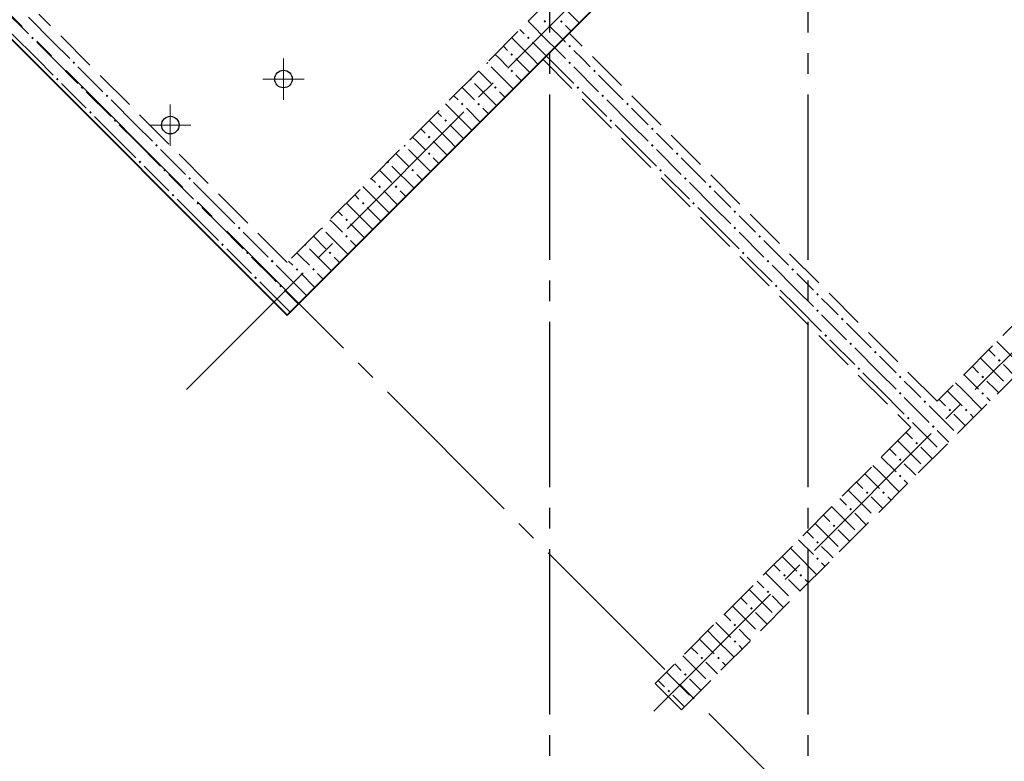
# Model space of a CAD drawing. Header units: millimetres. Extents: x 40580 to 1168286, y -220995 to 81020.
# Tile 182 of 194: x 522654 to 527420, y -118949 to -115361. Entities that reach past the tile are written whole.
import ezdxf

# ---------------------------------------------------------------- set-up
doc = ezdxf.new("R2010")
doc.units = ezdxf.units.MM
for name, pattern in [('______2', [270, 200, -70]), ('______5', [1100, 800, -100, 100, -100]), ('CENTER', [2, 1.25, -0.25, 0.25, -0.25])]:
    doc.linetypes.add(name, pattern=pattern)
doc.layers.add('ЖБ Стена верхний уровень', color=7, linetype='______2', true_color=0x656565)
for name, color, linetype, lineweight in [('ОСИ', 7, 'CENTER', 15), ('Основная', 7, 'Continuous', 40), ('Примечания', 7, 'Continuous', 13), ('Размерная линия_ общее', 7, 'Continuous', 25)]:
    doc.layers.add(name, color=color, linetype=linetype, lineweight=lineweight)

msp = doc.modelspace()

# ---------------------------------------------------------------- hatches: boundary and pattern name
at = {"layer": 'ЖБ Стена верхний уровень', "linetype": 'Continuous', "lineweight": -3, "transparency": 33554687}
for points in [[(525189.3, -115369), (525195.8, -115362.5), (525202.3, -115369), (525195.8, -115375.5)], [(525269.3, -115369), (525275.8, -115362.5), (525282.3, -115369), (525275.8, -115375.5)], [(522709.3, -115449), (522715.8, -115442.5), (522722.3, -115449), (522715.8, -115455.5)], [(525109.3, -115449), (525115.8, -115442.5), (525122.3, -115449), (525115.8, -115455.5)], [(525309.3, -115489), (525315.8, -115482.5), (525322.3, -115489), (525315.8, -115495.5)], [(525029.3, -115529), (525035.8, -115522.5), (525042.3, -115529), (525035.8, -115535.5)], [(522909.3, -115569), (522915.8, -115562.5), (522922.3, -115569), (522915.8, -115575.5)], [(524918.5, -115565.2), (524922.3, -115569), (524915.8, -115575.5), (524912, -115571.7)], [(525309.3, -115569), (525315.8, -115562.5), (525322.3, -115569), (525315.8, -115575.5)], [(525029.3, -115609), (525035.8, -115602.5), (525042.3, -115609), (525035.8, -115615.5)], [(525429.3, -115609), (525435.8, -115602.5), (525442.3, -115609), (525435.8, -115615.5)], [(522829.3, -115649), (522835.8, -115642.5), (522842.3, -115649), (522835.8, -115655.5)], [(522949.3, -115689), (522955.8, -115682.5), (522962.3, -115689), (522955.8, -115695.5)], [(524838.5, -115645.2), (524842.3, -115649), (524835.8, -115655.5), (524832, -115651.7)], [(524949.3, -115689), (524955.8, -115682.5), (524962.3, -115689), (524955.8, -115695.5)], [(525349.3, -115689), (525355.8, -115682.5), (525362.3, -115689), (525355.8, -115695.5)], [(523069.3, -115729), (523075.8, -115722.5), (523082.3, -115729), (523075.8, -115735.5)], [(525469.3, -115729), (525475.8, -115722.5), (525482.3, -115729), (525475.8, -115735.5)], [(524789.3, -115769), (524795.8, -115762.5), (524802.3, -115769), (524795.8, -115775.5)], [(524869.3, -115769), (524875.8, -115762.5), (524882.3, -115769), (524875.8, -115775.5)], [(525589.3, -115769), (525595.8, -115762.5), (525602.3, -115769), (525595.8, -115775.5)], [(522989.3, -115809), (522995.8, -115802.5), (523002.3, -115809), (522995.8, -115815.5)], [(523109.3, -115849), (523115.8, -115842.5), (523122.3, -115849), (523115.8, -115855.5)], [(524709.3, -115849), (524715.8, -115842.5), (524722.3, -115849), (524715.8, -115855.5)], [(525509.3, -115849), (525515.8, -115842.5), (525522.3, -115849), (525515.8, -115855.5)], [(525709.3, -115889), (525715.8, -115882.5), (525722.3, -115889), (525715.8, -115895.5)], [(523309.3, -115969), (523315.8, -115962.5), (523322.3, -115969), (523315.8, -115975.5)], [(524518.5, -115965.2), (524522.3, -115969), (524515.8, -115975.5), (524512, -115971.7)], [(524629.3, -115929), (524635.8, -115922.5), (524642.3, -115929), (524635.8, -115935.5)], [(525709.3, -115969), (525715.8, -115962.5), (525722.3, -115969), (525715.8, -115975.5)], [(524629.3, -116009), (524635.8, -116002.5), (524642.3, -116009), (524635.8, -116015.5)], [(525829.3, -116009), (525835.8, -116002.5), (525842.3, -116009), (525835.8, -116015.5)], [(523229.3, -116049), (523235.8, -116042.5), (523242.3, -116049), (523235.8, -116055.5)], [(524438.5, -116045.2), (524442.3, -116049), (524435.8, -116055.5), (524432, -116051.7)], [(523349.3, -116089), (523355.8, -116082.5), (523362.3, -116089), (523355.8, -116095.5)], [(524549.3, -116089), (524555.8, -116082.5), (524562.3, -116089), (524555.8, -116095.5)], [(525749.3, -116089), (525755.8, -116082.5), (525762.3, -116089), (525755.8, -116095.5)], [(523469.3, -116129), (523475.8, -116122.5), (523482.3, -116129), (523475.8, -116135.5)], [(525869.3, -116129), (525875.8, -116122.5), (525882.3, -116129), (525875.8, -116135.5)], [(523389.3, -116209), (523395.8, -116202.5), (523402.3, -116209), (523395.8, -116215.5)], [(524389.3, -116169), (524395.8, -116162.5), (524402.3, -116169), (524395.8, -116175.5)], [(524469.3, -116169), (524475.8, -116162.5), (524482.3, -116169), (524475.8, -116175.5)], [(525989.3, -116169), (525995.8, -116162.5), (526002.3, -116169), (525995.8, -116175.5)], [(523509.3, -116249), (523515.8, -116242.5), (523522.3, -116249), (523515.8, -116255.5)], [(524309.3, -116249), (524315.8, -116242.5), (524322.3, -116249), (524315.8, -116255.5)], [(525909.3, -116249), (525915.8, -116242.5), (525922.3, -116249), (525915.8, -116255.5)], [(526109.3, -116289), (526115.8, -116282.5), (526122.3, -116289), (526115.8, -116295.5)], [(524229.3, -116329), (524235.8, -116322.5), (524242.3, -116329), (524235.8, -116335.5)], [(523709.3, -116369), (523715.8, -116362.5), (523722.3, -116369), (523715.8, -116375.5)], [(524118.5, -116365.2), (524122.3, -116369), (524115.8, -116375.5), (524112, -116371.7)], [(526109.3, -116369), (526115.8, -116362.5), (526122.3, -116369), (526115.8, -116375.5)], [(523629.3, -116449), (523635.8, -116442.5), (523642.3, -116449), (523635.8, -116455.5)], [(524038.5, -116445.2), (524042.3, -116449), (524035.8, -116455.5), (524032, -116451.7)], [(524229.3, -116409), (524235.8, -116402.5), (524242.3, -116409), (524235.8, -116415.5)], [(526229.3, -116409), (526235.8, -116402.5), (526242.3, -116409), (526235.8, -116415.5)], [(523749.3, -116489), (523755.8, -116482.5), (523762.3, -116489), (523755.8, -116495.5)], [(524149.3, -116489), (524155.8, -116482.5), (524162.3, -116489), (524155.8, -116495.5)], [(526149.3, -116489), (526155.8, -116482.5), (526162.3, -116489), (526155.8, -116495.5)], [(523869.3, -116529), (523875.8, -116522.5), (523882.3, -116529), (523875.8, -116535.5)], [(526269.3, -116529), (526275.8, -116522.5), (526282.3, -116529), (526275.8, -116535.5)], [(523989.3, -116569), (523995.8, -116562.5), (524002.3, -116569), (523995.8, -116575.5)], [(524069.3, -116569), (524075.8, -116562.5), (524082.3, -116569), (524075.8, -116575.5)], [(526389.3, -116569), (526395.8, -116562.5), (526402.3, -116569), (526395.8, -116575.5)], [(523789.3, -116609), (523795.8, -116602.5), (523802.3, -116609), (523795.8, -116615.5)], [(523909.3, -116649), (523915.8, -116642.5), (523922.3, -116649), (523915.8, -116655.5)], [(526309.3, -116649), (526315.8, -116642.5), (526322.3, -116649), (526315.8, -116655.5)], [(526509.3, -116689), (526515.8, -116682.5), (526522.3, -116689), (526515.8, -116695.5)], [(526509.3, -116769), (526515.8, -116762.5), (526522.3, -116769), (526515.8, -116775.5)], [(526629.3, -116809), (526635.8, -116802.5), (526642.3, -116809), (526635.8, -116815.5)], [(526549.3, -116889), (526555.8, -116882.5), (526562.3, -116889), (526555.8, -116895.5)], [(526669.3, -116929), (526675.8, -116922.5), (526682.3, -116929), (526675.8, -116935.5)], [(526789.3, -116969), (526795.8, -116962.5), (526802.3, -116969), (526795.8, -116975.5)], [(527389.3, -117009), (527395.8, -117002.5), (527402.3, -117009), (527395.8, -117015.5)], [(526709.3, -117049), (526715.8, -117042.5), (526722.3, -117049), (526715.8, -117055.5)], [(526909.3, -117089), (526915.8, -117082.5), (526922.3, -117089), (526915.8, -117095.5)], [(527309.3, -117089), (527315.8, -117082.5), (527322.3, -117089), (527315.8, -117095.5)], [(526909.3, -117169), (526915.8, -117162.5), (526922.3, -117169), (526915.8, -117175.5)], [(527029.3, -117209), (527035.8, -117202.5), (527042.3, -117209), (527035.8, -117215.5)], [(527309.3, -117169), (527315.8, -117162.5), (527322.3, -117169), (527315.8, -117175.5)], [(527149.3, -117249), (527155.8, -117242.5), (527162.3, -117249), (527155.8, -117255.5)], [(527229.3, -117249), (527235.8, -117242.5), (527242.3, -117249), (527235.8, -117255.5)], [(526949.3, -117289), (526955.8, -117282.5), (526962.3, -117289), (526955.8, -117295.5)], [(527069.3, -117329), (527075.8, -117322.5), (527082.3, -117329), (527075.8, -117335.5)], [(526989.3, -117409), (526995.8, -117402.5), (527002.3, -117409), (526995.8, -117415.5)], [(526909.3, -117489), (526915.8, -117482.5), (526922.3, -117489), (526915.8, -117495.5)], [(526909.3, -117569), (526915.8, -117562.5), (526922.3, -117569), (526915.8, -117575.5)], [(526749.3, -117649), (526755.8, -117642.5), (526762.3, -117649), (526755.8, -117655.5)], [(526829.3, -117649), (526835.8, -117642.5), (526842.3, -117649), (526835.8, -117655.5)], [(526669.3, -117729), (526675.8, -117722.5), (526682.3, -117729), (526675.8, -117735.5)], [(526589.3, -117809), (526595.8, -117802.5), (526602.3, -117809), (526595.8, -117815.5)], [(526509.3, -117889), (526515.8, -117882.5), (526522.3, -117889), (526515.8, -117895.5)], [(526509.3, -117969), (526515.8, -117962.5), (526522.3, -117969), (526515.8, -117975.5)], [(526349.3, -118049), (526355.8, -118042.5), (526362.3, -118049), (526355.8, -118055.5)], [(526429.3, -118049), (526435.8, -118042.5), (526442.3, -118049), (526435.8, -118055.5)], [(526269.3, -118129), (526275.8, -118122.5), (526282.3, -118129), (526275.8, -118135.5)], [(526189.3, -118209), (526195.8, -118202.5), (526202.3, -118209), (526195.8, -118215.5)], [(526109.3, -118289), (526115.8, -118282.5), (526122.3, -118289), (526115.8, -118295.5)], [(526109.3, -118369), (526115.8, -118362.5), (526122.3, -118369), (526115.8, -118375.5)], [(525949.3, -118449), (525955.8, -118442.5), (525962.3, -118449), (525955.8, -118455.5)], [(526029.3, -118449), (526035.8, -118442.5), (526042.3, -118449), (526035.8, -118455.5)], [(525869.3, -118529), (525875.8, -118522.5), (525882.3, -118529), (525875.8, -118535.5)], [(525789.3, -118609), (525795.8, -118602.5), (525802.3, -118609), (525795.8, -118615.5)]]:
    msp.add_hatch(color=7, dxfattribs=at).paths.add_polyline_path(points, flags=16)

# ---------------------------------------------------------------- linework, layer by layer
for centre in [(523930.7, -115647.9), (523382.7, -115870.7)]:
    msp.add_circle(centre, 42.5)
at = {"layer": 'ЖБ Стена верхний уровень', "color": 251, "linetype": '______2', "lineweight": -3, "true_color": 0x656565, "transparency": 33554687}
for p, q in [((531945.8, -112356.3), (527095, -117207.1)), ((525857.6, -118699.1), (532073, -112483.6)), ((525313.1, -115425.2), (527186.9, -113551.3)), ((525829.3, -114654.4), (523948.4, -116535.3)), ((523948.4, -116535.3), (522746.3, -115333.2)), ((527095, -117207.1), (525313.1, -115425.2)), ((522619, -115460.5), (523821.1, -116662.6)), ((523948.4, -116789.9), (525185.8, -115552.4)), ((525185.8, -115552.4), (526967.7, -117334.4)), ((523821.1, -116662.6), (523948.4, -116789.9)), ((526967.7, -117334.4), (525730.3, -118571.8)), ((525730.3, -118571.8), (525857.6, -118699.1))]:
    msp.add_line(p, q, dxfattribs=at)
at = {"layer": 'ЖБ Стена верхний уровень', "color": 9, "linetype": 'Continuous', "lineweight": -3, "true_color": 0xc7c7c7, "transparency": 33554687}
for p, q in [((525255.8, -115269), (525362.5, -115375.7)), ((522575.8, -115309), (522695.8, -115429)), ((522815.8, -115469), (522695.8, -115349)), ((525215.8, -115469), (525115.3, -115368.5)), ((525215.8, -115389), (525282.5, -115455.7)), ((525295.8, -115389), (525322.5, -115415.7)), ((522735.8, -115549), (522615.8, -115429)), ((525075.3, -115408.5), (525095.8, -115429)), ((522735.8, -115469), (522815.8, -115549)), ((522815.8, -115469), (522895.8, -115549)), ((524995.3, -115488.5), (525015.8, -115509)), ((525135.8, -115549), (525035.3, -115448.5)), ((525135.8, -115469), (525202.5, -115535.7)), ((525215.8, -115469), (525242.5, -115495.7)), ((525282.5, -115455.7), (525295.8, -115469)), ((524975.8, -115549), (524955.2, -115528.5)), ((525202.5, -115535.7), (525215.8, -115549)), ((525242.5, -115495.7), (525295.8, -115549)), ((525375.8, -115549), (525335.8, -115509)), ((522735.8, -115549), (522815.8, -115629)), ((522815.8, -115549), (522935.8, -115669)), ((525015.8, -115589), (524975.8, -115549)), ((525055.8, -115549), (525122.5, -115615.7)), ((525135.8, -115549), (525162.5, -115575.7)), ((525215.8, -115549), (525335.8, -115669)), ((525415.8, -115589), (525375.8, -115549)), ((522935.8, -115589), (523055.8, -115709)), ((524875.2, -115608.5), (524935.8, -115669)), ((524935.8, -115589), (525042.5, -115695.7)), ((525055.8, -115629), (525082.5, -115655.7)), ((525335.8, -115589), (525455.8, -115709)), ((525455.8, -115629), (525575.8, -115749)), ((522855.8, -115669), (522975.8, -115789)), ((524855.8, -115669), (524962.5, -115775.7)), ((522975.8, -115709), (523095.8, -115829)), ((524755.2, -115728.5), (524775.8, -115749)), ((524815.8, -115709), (524795.3, -115688.5)), ((524855.8, -115749), (524815.8, -115709)), ((524975.8, -115709), (525002.5, -115735.7)), ((525375.8, -115709), (525495.8, -115829)), ((523215.8, -115869), (523095.8, -115749)), ((524815.8, -115869), (524715.3, -115768.5)), ((525615.8, -115869), (525495.8, -115749)), ((524675.3, -115808.5), (524695.8, -115829)), ((524815.8, -115789), (524882.5, -115855.7)), ((524895.8, -115789), (524922.5, -115815.7)), ((525615.8, -115789), (525695.8, -115869)), ((523135.8, -115949), (523015.8, -115829)), ((523135.8, -115869), (523215.8, -115949)), ((523215.8, -115869), (523295.8, -115949)), ((524735.8, -115949), (524635.3, -115848.5)), ((524735.8, -115869), (524802.5, -115935.7)), ((524815.8, -115869), (524842.5, -115895.7)), ((525535.8, -115869), (525615.8, -115949)), ((525615.8, -115869), (525695.8, -115949)), ((524595.3, -115888.5), (524615.8, -115909)), ((525775.8, -115949), (525735.8, -115909)), ((523135.8, -115949), (523215.8, -116029)), ((523215.8, -115949), (523335.8, -116069)), ((524575.8, -115949), (524555.2, -115928.5)), ((524615.8, -115989), (524575.8, -115949)), ((524655.8, -115949), (524722.5, -116015.7)), ((524735.8, -115949), (524762.5, -115975.7)), ((525615.8, -115949), (525735.8, -116069)), ((525815.8, -115989), (525775.8, -115949)), ((523335.8, -115989), (523455.8, -116109)), ((524475.3, -116008.5), (524535.8, -116069)), ((524535.8, -115989), (524642.5, -116095.7)), ((525735.8, -115989), (525855.8, -116109)), ((524655.8, -116029), (524682.5, -116055.7)), ((525855.8, -116029), (525975.8, -116149)), ((523255.8, -116069), (523375.8, -116189)), ((523375.8, -116109), (523495.8, -116229)), ((524415.8, -116109), (524395.3, -116088.5)), ((524455.8, -116149), (524415.8, -116109)), ((524455.8, -116069), (524562.5, -116175.7)), ((524575.8, -116109), (524602.5, -116135.7)), ((525775.8, -116109), (525895.8, -116229)), ((523615.8, -116269), (523495.8, -116149)), ((524355.2, -116128.5), (524375.8, -116149)), ((526015.8, -116269), (525895.8, -116149)), ((524415.8, -116269), (524315.3, -116168.5)), ((524415.8, -116189), (524482.5, -116255.7)), ((524495.8, -116189), (524522.5, -116215.7)), ((526015.8, -116189), (526095.8, -116269)), ((523535.8, -116349), (523415.8, -116229)), ((524335.8, -116349), (524235.3, -116248.5)), ((524275.3, -116208.5), (524295.8, -116229)), ((523535.8, -116269), (523615.8, -116349)), ((523615.8, -116269), (523695.8, -116349)), ((524195.3, -116288.5), (524215.8, -116309)), ((524335.8, -116269), (524402.5, -116335.7)), ((524415.8, -116269), (524442.5, -116295.7)), ((525935.8, -116269), (526015.8, -116349)), ((526015.8, -116269), (526095.8, -116349)), ((523535.8, -116349), (523615.8, -116429)), ((523615.8, -116349), (523735.8, -116469)), ((524175.8, -116349), (524155.2, -116328.5)), ((524215.8, -116389), (524175.8, -116349)), ((524255.8, -116349), (524322.5, -116415.7)), ((524335.8, -116349), (524362.5, -116375.7)), ((526015.8, -116349), (526135.8, -116469)), ((526175.8, -116349), (526135.8, -116309)), ((526215.8, -116389), (526175.8, -116349)), ((523735.8, -116389), (523855.8, -116509)), ((524135.8, -116389), (524242.5, -116495.7)), ((526135.8, -116389), (526255.8, -116509)), ((524075.3, -116408.5), (524135.8, -116469)), ((524255.8, -116429), (524282.5, -116455.7)), ((526255.8, -116429), (526375.8, -116549)), ((523655.8, -116469), (523775.8, -116589)), ((524015.8, -116509), (523995.3, -116488.5)), ((524055.8, -116469), (524162.5, -116575.7)), ((523775.8, -116509), (523875.2, -116608.5)), ((523955.2, -116528.5), (523975.8, -116549)), ((524055.8, -116549), (524015.8, -116509)), ((524175.8, -116509), (524202.5, -116535.7)), ((526175.8, -116509), (526295.8, -116629)), ((523915.2, -116568.5), (523895.8, -116549)), ((524015.8, -116669), (523915.3, -116568.5)), ((526415.8, -116669), (526295.8, -116549)), ((523835.3, -116648.5), (523815.8, -116629)), ((523875.3, -116608.5), (523895.8, -116629)), ((524015.8, -116589), (524082.5, -116655.7)), ((524095.8, -116589), (524122.5, -116615.7)), ((526415.8, -116589), (526495.8, -116669)), ((523935.8, -116749), (523835.3, -116648.5)), ((523935.8, -116669), (524002.5, -116735.7)), ((524015.8, -116669), (524042.5, -116695.7)), ((526335.8, -116669), (526415.8, -116749)), ((526415.8, -116669), (526495.8, -116749)), ((526575.8, -116749), (526535.8, -116709)), ((523935.8, -116749), (523962.5, -116775.7)), ((526415.8, -116749), (526535.8, -116869)), ((526615.8, -116789), (526575.8, -116749)), ((526535.8, -116789), (526655.8, -116909)), ((526655.8, -116829), (526775.8, -116949)), ((526575.8, -116909), (526695.8, -117029)), ((527384.4, -116917.6), (527495.8, -117029)), ((526815.8, -117069), (526695.8, -116949)), ((527344.4, -116957.7), (527375.8, -116989)), ((526815.8, -116989), (526895.8, -117069)), ((527304.4, -116997.6), (527415.8, -117109)), ((527264.4, -117037.6), (527295.8, -117069)), ((527471.7, -117084.9), (527415.8, -117029)), ((526735.8, -117069), (526815.8, -117149)), ((526815.8, -117069), (526895.8, -117149)), ((526975.8, -117149), (526935.8, -117109)), ((527224.4, -117077.6), (527295.8, -117149)), ((527375.8, -117149), (527335.8, -117109)), ((526815.8, -117149), (526935.8, -117269)), ((527015.8, -117189), (526975.8, -117149)), ((527144.4, -117157.7), (527215.8, -117229)), ((527184.4, -117117.6), (527215.8, -117149)), ((527215.8, -117149), (527311.7, -117244.9)), ((527391.7, -117164.9), (527375.8, -117149)), ((526935.8, -117189), (527024.4, -117277.7)), ((527104.4, -117197.7), (527135.8, -117229)), ((527335.8, -117189), (527351.7, -117204.9)), ((527055.8, -117229), (527064.4, -117237.7)), ((527064.4, -117237.7), (527175.8, -117349)), ((527024.4, -117277.7), (527055.8, -117309)), ((527215.8, -117309), (527175.8, -117269)), ((527255.8, -117269), (527271.7, -117284.9)), ((526975.8, -117309), (526984.4, -117317.6)), ((526984.4, -117317.6), (527095.8, -117429)), ((527151.7, -117404.9), (527095.8, -117349)), ((527231.7, -117324.9), (527215.8, -117309)), ((526904.4, -117397.6), (527015.8, -117509)), ((526944.4, -117357.7), (526975.8, -117389)), ((526864.4, -117437.6), (526895.8, -117469)), ((527071.7, -117484.9), (527015.8, -117429)), ((526824.4, -117477.6), (526895.8, -117549)), ((526784.4, -117517.6), (526815.8, -117549)), ((526975.8, -117549), (526935.8, -117509)), ((526744.4, -117557.7), (526815.8, -117629)), ((526815.8, -117549), (526911.7, -117644.9)), ((526935.8, -117589), (526951.7, -117604.9)), ((526991.7, -117564.9), (526975.8, -117549)), ((526704.4, -117597.7), (526735.8, -117629)), ((526624.4, -117677.7), (526655.8, -117709)), ((526664.4, -117637.7), (526775.8, -117749)), ((526815.8, -117709), (526775.8, -117669)), ((526855.8, -117669), (526871.7, -117684.9)), ((526584.4, -117717.6), (526695.8, -117829)), ((526831.7, -117724.9), (526815.8, -117709)), ((526544.4, -117757.7), (526575.8, -117789)), ((526751.7, -117804.9), (526695.8, -117749)), ((526504.4, -117797.6), (526615.8, -117909)), ((526464.4, -117837.6), (526495.8, -117869)), ((526671.7, -117884.9), (526615.8, -117829)), ((526384.4, -117917.6), (526415.8, -117949)), ((526424.4, -117877.6), (526495.8, -117949)), ((526575.8, -117949), (526535.8, -117909)), ((526344.4, -117957.7), (526415.8, -118029)), ((526415.8, -117949), (526511.7, -118044.9)), ((526591.7, -117964.9), (526575.8, -117949)), ((526304.4, -117997.7), (526335.8, -118029)), ((526535.8, -117989), (526551.7, -118004.9)), ((526264.4, -118037.7), (526375.8, -118149)), ((526224.4, -118077.7), (526255.8, -118109)), ((526415.8, -118109), (526375.8, -118069)), ((526431.7, -118124.9), (526415.8, -118109)), ((526455.8, -118069), (526471.7, -118084.9)), ((526144.4, -118157.7), (526175.8, -118189)), ((526184.4, -118117.6), (526295.8, -118229)), ((526351.7, -118204.9), (526295.8, -118149)), ((526104.4, -118197.6), (526215.8, -118309)), ((526064.4, -118237.6), (526095.8, -118269)), ((526271.7, -118284.9), (526215.8, -118229)), ((526024.4, -118277.6), (526095.8, -118349)), ((525984.4, -118317.6), (526015.8, -118349)), ((526015.8, -118349), (526111.7, -118444.9)), ((526175.8, -118349), (526135.8, -118309)), ((526191.7, -118364.9), (526175.8, -118349)), ((525904.4, -118397.7), (525935.8, -118429)), ((525944.4, -118357.7), (526015.8, -118429)), ((526135.8, -118389), (526151.7, -118404.9)), ((525864.4, -118437.7), (525975.8, -118549)), ((525824.4, -118477.7), (525855.8, -118509)), ((526015.8, -118509), (525975.8, -118469)), ((526055.8, -118469), (526071.7, -118484.9)), ((525784.4, -118517.6), (525895.8, -118629)), ((526031.7, -118524.9), (526015.8, -118509)), ((525744.4, -118557.7), (525775.8, -118589)), ((525951.7, -118604.9), (525895.8, -118549)), ((525871.7, -118684.9), (525815.8, -118629))]:
    msp.add_line(p, q, dxfattribs=at)
at = {"layer": 'ОСИ', "color": 8, "linetype": '______5', "lineweight": -3, "transparency": 33554687}
for p, q in [((525218.8, -88222.1), (525218.8, -121662.1)), ((526468.8, -88222.1), (526468.8, -121662.1)), ((523460.5, -117150.5), (532790.1, -107820.9)), ((525723.2, -118706.1), (534699.2, -109730.1)), ((527332.7, -120061), (520445.7, -113174))]:
    msp.add_line(p, q, dxfattribs=at)
at = {"layer": 'Основная', "transparency": 33554687}
for p, q in [((523948.4, -116789.9), (527759.7, -112978.6)), ((521381.6, -114223.1), (523948.4, -116789.9))]:
    msp.add_line(p, q, dxfattribs=at)
at = {"layer": 'Примечания', "color": 7, "linetype": 'Continuous', "lineweight": 13, "transparency": 33554687}
for p, q in [((523930.7, -115747.9), (523930.7, -115547.9)), ((524030.7, -115647.9), (523830.7, -115647.9)), ((523382.7, -115970.7), (523382.7, -115770.7)), ((523482.7, -115870.7), (523282.7, -115870.7))]:
    msp.add_line(p, q, dxfattribs=at)
at = {"layer": 'Размерная линия_ общее', "color": 7, "linetype": 'Continuous', "lineweight": 18, "transparency": 33554687}
for p, q in [((523930.7, -115722.9), (523930.7, -115572.9)), ((524005.7, -115647.9), (523855.7, -115647.9)), ((523382.7, -115945.7), (523382.7, -115795.7)), ((523457.7, -115870.7), (523307.7, -115870.7))]:
    msp.add_line(p, q, dxfattribs=at)

doc.saveas('drawing.dxf')
